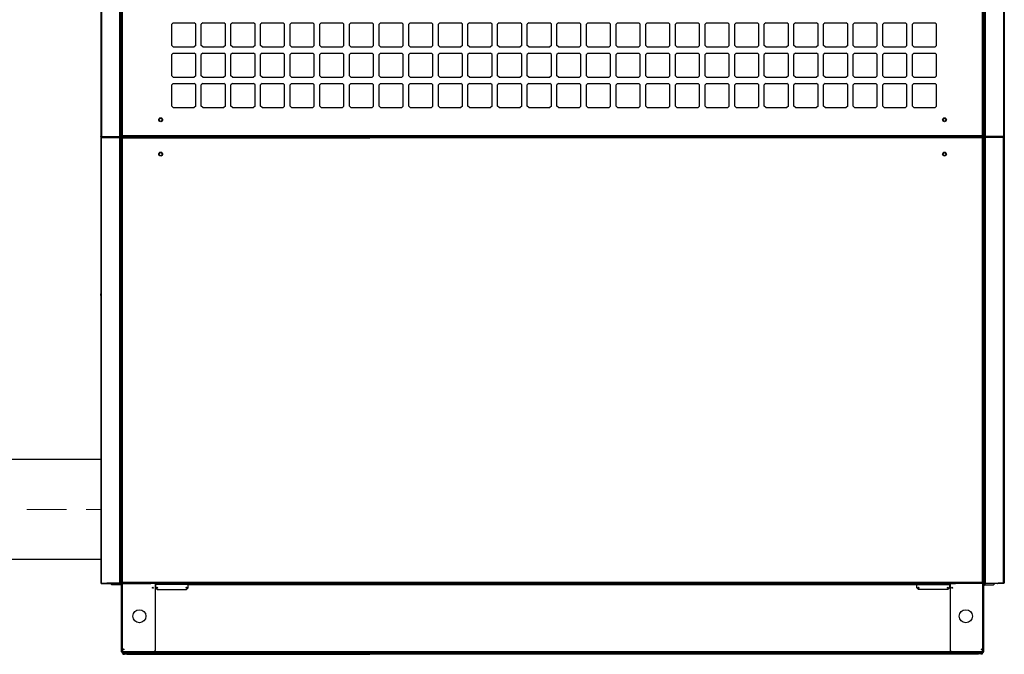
# Model space of a CAD drawing. Header units: inches. Extents: x 43 to 463, y 0 to 297.
# Tile 5 of 13: x 261 to 293, y 108 to 128. Entities that reach past the tile are written whole.
import ezdxf

# ---------------------------------------------------------------- set-up
doc = ezdxf.new("R2010")
doc.units = ezdxf.units.IN
doc.header["$MEASUREMENT"] = 0
doc.linetypes.add('ČÁRKOVANÁ', pattern=[19.05, 12.7, -6.35])
doc.layers.add('Przewody elektryczne', color=4, linetype='ČÁRKOVANÁ', lineweight=9)
doc.layers.add('Rurociągi (wszystkie)', color=1, linetype='Continuous', lineweight=30)

msp = doc.modelspace()

# ---------------------------------------------------------------- linework, layer by layer
for p, q in [((264.047, 149.443), (264.047, 124.135)), ((292.941, 149.443), (292.941, 124.135)), ((264.026, 149.027), (264.026, 124.139)), ((264.632, 116.165), (264.632, 149.035)), ((264.669, 124.131), (264.669, 149.035)), ((264.685, 124.131), (264.685, 149.036)), ((264.722, 124.151), (264.722, 149.046)), ((292.266, 124.151), (292.266, 149.046)), ((292.303, 124.131), (292.303, 149.036)), ((292.319, 124.131), (292.319, 149.035)), ((292.356, 116.165), (292.356, 149.035)), ((292.962, 149.027), (292.962, 124.139)), ((266.339, 127.774), (266.293, 127.727)), ((266.293, 127.048), (266.293, 127.727)), ((266.339, 127.774), (267.018, 127.774)), ((267.065, 127.727), (267.018, 127.774)), ((267.065, 127.048), (267.065, 127.727)), ((267.288, 127.774), (267.242, 127.727)), ((267.242, 127.048), (267.242, 127.727)), ((267.288, 127.774), (267.967, 127.774)), ((268.014, 127.727), (267.967, 127.774)), ((268.014, 127.048), (268.014, 127.727)), ((268.237, 127.774), (268.191, 127.727)), ((268.191, 127.048), (268.191, 127.727)), ((268.237, 127.774), (268.917, 127.774)), ((268.963, 127.727), (268.917, 127.774)), ((268.963, 127.048), (268.963, 127.727)), ((269.187, 127.774), (269.14, 127.727)), ((269.14, 127.048), (269.14, 127.727)), ((269.187, 127.774), (269.866, 127.774)), ((269.912, 127.727), (269.866, 127.774)), ((269.912, 127.048), (269.912, 127.727)), ((270.136, 127.774), (270.089, 127.727)), ((270.089, 127.048), (270.089, 127.727)), ((270.136, 127.774), (270.815, 127.774)), ((270.861, 127.727), (270.815, 127.774)), ((270.861, 127.048), (270.861, 127.727)), ((271.085, 127.774), (271.038, 127.727)), ((271.038, 127.048), (271.038, 127.727)), ((271.085, 127.774), (271.764, 127.774)), ((271.81, 127.727), (271.764, 127.774)), ((271.81, 127.048), (271.81, 127.727)), ((272.034, 127.774), (271.988, 127.727)), ((271.988, 127.048), (271.988, 127.727)), ((272.034, 127.774), (272.713, 127.774)), ((272.759, 127.727), (272.713, 127.774)), ((272.759, 127.048), (272.759, 127.727)), ((272.983, 127.774), (272.937, 127.727)), ((272.937, 127.048), (272.937, 127.727)), ((272.983, 127.774), (273.662, 127.774)), ((273.708, 127.727), (273.662, 127.774)), ((273.708, 127.048), (273.708, 127.727)), ((273.932, 127.774), (273.886, 127.727)), ((273.886, 127.048), (273.886, 127.727)), ((273.932, 127.774), (274.611, 127.774)), ((274.658, 127.727), (274.611, 127.774)), ((274.658, 127.048), (274.658, 127.727)), ((274.881, 127.774), (274.835, 127.727)), ((274.835, 127.048), (274.835, 127.727)), ((274.881, 127.774), (275.56, 127.774)), ((275.607, 127.727), (275.56, 127.774)), ((275.607, 127.048), (275.607, 127.727)), ((275.83, 127.774), (275.784, 127.727)), ((275.784, 127.048), (275.784, 127.727)), ((275.83, 127.774), (276.51, 127.774)), ((276.556, 127.727), (276.51, 127.774)), ((276.556, 127.048), (276.556, 127.727)), ((276.78, 127.774), (276.733, 127.727)), ((276.733, 127.048), (276.733, 127.727)), ((276.78, 127.774), (277.459, 127.774)), ((277.505, 127.727), (277.459, 127.774)), ((277.505, 127.048), (277.505, 127.727)), ((277.729, 127.774), (277.682, 127.727)), ((277.682, 127.048), (277.682, 127.727)), ((277.729, 127.774), (278.408, 127.774)), ((278.454, 127.727), (278.408, 127.774)), ((278.454, 127.048), (278.454, 127.727)), ((278.678, 127.774), (278.632, 127.727)), ((278.632, 127.048), (278.632, 127.727)), ((278.678, 127.774), (279.357, 127.774)), ((279.403, 127.727), (279.357, 127.774)), ((279.403, 127.048), (279.403, 127.727)), ((279.627, 127.774), (279.581, 127.727)), ((279.581, 127.048), (279.581, 127.727)), ((279.627, 127.774), (280.306, 127.774)), ((280.352, 127.727), (280.306, 127.774)), ((280.352, 127.048), (280.352, 127.727)), ((280.576, 127.774), (280.53, 127.727)), ((280.53, 127.048), (280.53, 127.727)), ((280.576, 127.774), (281.255, 127.774)), ((281.302, 127.727), (281.255, 127.774)), ((281.302, 127.048), (281.302, 127.727)), ((281.525, 127.774), (281.479, 127.727)), ((281.479, 127.048), (281.479, 127.727)), ((281.525, 127.774), (282.204, 127.774)), ((282.251, 127.727), (282.204, 127.774)), ((282.251, 127.048), (282.251, 127.727)), ((282.474, 127.774), (282.428, 127.727)), ((282.428, 127.048), (282.428, 127.727)), ((282.474, 127.774), (283.154, 127.774)), ((283.2, 127.727), (283.154, 127.774)), ((283.2, 127.048), (283.2, 127.727)), ((283.424, 127.774), (283.377, 127.727)), ((283.377, 127.048), (283.377, 127.727)), ((283.424, 127.774), (284.103, 127.774)), ((284.149, 127.727), (284.103, 127.774)), ((284.149, 127.048), (284.149, 127.727)), ((284.373, 127.774), (284.326, 127.727)), ((284.326, 127.048), (284.326, 127.727)), ((284.373, 127.774), (285.052, 127.774)), ((285.098, 127.727), (285.052, 127.774)), ((285.098, 127.048), (285.098, 127.727)), ((285.322, 127.774), (285.275, 127.727)), ((285.275, 127.048), (285.275, 127.727)), ((285.322, 127.774), (286.001, 127.774)), ((286.047, 127.727), (286.001, 127.774)), ((286.047, 127.048), (286.047, 127.727)), ((286.271, 127.774), (286.225, 127.727)), ((286.225, 127.048), (286.225, 127.727)), ((286.271, 127.774), (286.95, 127.774)), ((286.996, 127.727), (286.95, 127.774)), ((286.996, 127.048), (286.996, 127.727)), ((287.22, 127.774), (287.174, 127.727)), ((287.174, 127.048), (287.174, 127.727)), ((287.22, 127.774), (287.899, 127.774)), ((287.946, 127.727), (287.899, 127.774)), ((287.946, 127.048), (287.946, 127.727)), ((288.169, 127.774), (288.123, 127.727)), ((288.123, 127.048), (288.123, 127.727)), ((288.169, 127.774), (288.848, 127.774)), ((288.895, 127.727), (288.848, 127.774)), ((288.895, 127.048), (288.895, 127.727)), ((289.118, 127.774), (289.072, 127.727)), ((289.072, 127.048), (289.072, 127.727)), ((289.118, 127.774), (289.797, 127.774)), ((289.844, 127.727), (289.797, 127.774)), ((289.844, 127.048), (289.844, 127.727)), ((290.067, 127.774), (290.021, 127.727)), ((290.021, 127.048), (290.021, 127.727)), ((290.067, 127.774), (290.747, 127.774)), ((290.793, 127.727), (290.747, 127.774)), ((290.793, 127.048), (290.793, 127.727)), ((266.339, 127.002), (266.293, 127.048)), ((266.339, 126.801), (266.293, 126.755)), ((266.339, 127.002), (267.018, 127.002)), ((266.339, 126.801), (267.018, 126.801)), ((267.065, 127.048), (267.018, 127.002)), ((267.065, 126.755), (267.018, 126.801)), ((267.288, 127.002), (267.242, 127.048)), ((267.288, 126.801), (267.242, 126.755)), ((267.288, 127.002), (267.967, 127.002)), ((267.288, 126.801), (267.967, 126.801)), ((268.014, 127.048), (267.967, 127.002)), ((268.014, 126.755), (267.967, 126.801)), ((268.237, 127.002), (268.191, 127.048)), ((268.237, 126.801), (268.191, 126.755)), ((268.237, 127.002), (268.917, 127.002)), ((268.237, 126.801), (268.917, 126.801)), ((268.963, 127.048), (268.917, 127.002)), ((268.963, 126.755), (268.917, 126.801)), ((269.187, 127.002), (269.14, 127.048)), ((269.187, 126.801), (269.14, 126.755)), ((269.187, 127.002), (269.866, 127.002)), ((269.187, 126.801), (269.866, 126.801)), ((269.912, 127.048), (269.866, 127.002)), ((269.912, 126.755), (269.866, 126.801)), ((270.136, 127.002), (270.089, 127.048)), ((270.136, 126.801), (270.089, 126.755)), ((270.136, 127.002), (270.815, 127.002)), ((270.136, 126.801), (270.815, 126.801)), ((270.861, 127.048), (270.815, 127.002)), ((270.861, 126.755), (270.815, 126.801)), ((271.085, 127.002), (271.038, 127.048)), ((271.085, 126.801), (271.038, 126.755)), ((271.085, 127.002), (271.764, 127.002)), ((271.085, 126.801), (271.764, 126.801)), ((271.81, 127.048), (271.764, 127.002)), ((271.81, 126.755), (271.764, 126.801)), ((272.034, 127.002), (271.988, 127.048)), ((272.034, 126.801), (271.988, 126.755)), ((272.034, 127.002), (272.713, 127.002)), ((272.034, 126.801), (272.713, 126.801)), ((272.759, 127.048), (272.713, 127.002)), ((272.759, 126.755), (272.713, 126.801)), ((272.983, 127.002), (272.937, 127.048)), ((272.983, 126.801), (272.937, 126.755)), ((272.983, 127.002), (273.662, 127.002)), ((272.983, 126.801), (273.662, 126.801)), ((273.708, 127.048), (273.662, 127.002)), ((273.708, 126.755), (273.662, 126.801)), ((273.932, 127.002), (273.886, 127.048)), ((273.932, 126.801), (273.886, 126.755)), ((273.932, 127.002), (274.611, 127.002)), ((273.932, 126.801), (274.611, 126.801)), ((274.658, 127.048), (274.611, 127.002)), ((274.658, 126.755), (274.611, 126.801)), ((274.881, 127.002), (274.835, 127.048)), ((274.881, 126.801), (274.835, 126.755)), ((274.881, 127.002), (275.56, 127.002)), ((274.881, 126.801), (275.56, 126.801)), ((275.607, 127.048), (275.56, 127.002)), ((275.607, 126.755), (275.56, 126.801)), ((275.83, 127.002), (275.784, 127.048)), ((275.83, 126.801), (275.784, 126.755)), ((275.83, 127.002), (276.51, 127.002)), ((275.83, 126.801), (276.51, 126.801)), ((276.556, 127.048), (276.51, 127.002)), ((276.556, 126.755), (276.51, 126.801)), ((276.78, 127.002), (276.733, 127.048)), ((276.78, 126.801), (276.733, 126.755)), ((276.78, 127.002), (277.459, 127.002)), ((276.78, 126.801), (277.459, 126.801)), ((277.505, 127.048), (277.459, 127.002)), ((277.505, 126.755), (277.459, 126.801)), ((277.729, 127.002), (277.682, 127.048)), ((277.729, 126.801), (277.682, 126.755)), ((277.729, 127.002), (278.408, 127.002)), ((277.729, 126.801), (278.408, 126.801)), ((278.454, 127.048), (278.408, 127.002)), ((278.454, 126.755), (278.408, 126.801)), ((278.678, 127.002), (278.632, 127.048)), ((278.678, 126.801), (278.632, 126.755)), ((278.678, 127.002), (279.357, 127.002)), ((278.678, 126.801), (279.357, 126.801)), ((279.403, 127.048), (279.357, 127.002)), ((279.403, 126.755), (279.357, 126.801)), ((279.627, 127.002), (279.581, 127.048)), ((279.627, 126.801), (279.581, 126.755)), ((279.627, 127.002), (280.306, 127.002)), ((279.627, 126.801), (280.306, 126.801)), ((280.352, 127.048), (280.306, 127.002)), ((280.352, 126.755), (280.306, 126.801)), ((280.576, 127.002), (280.53, 127.048)), ((280.576, 126.801), (280.53, 126.755)), ((280.576, 127.002), (281.255, 127.002)), ((280.576, 126.801), (281.255, 126.801)), ((281.302, 127.048), (281.255, 127.002)), ((281.302, 126.755), (281.255, 126.801)), ((281.525, 127.002), (281.479, 127.048)), ((281.525, 126.801), (281.479, 126.755)), ((281.525, 127.002), (282.204, 127.002)), ((281.525, 126.801), (282.204, 126.801)), ((282.251, 127.048), (282.204, 127.002)), ((282.251, 126.755), (282.204, 126.801)), ((282.474, 127.002), (282.428, 127.048)), ((282.474, 126.801), (282.428, 126.755)), ((282.474, 127.002), (283.154, 127.002)), ((282.474, 126.801), (283.154, 126.801)), ((283.2, 127.048), (283.154, 127.002)), ((283.2, 126.755), (283.154, 126.801)), ((283.424, 127.002), (283.377, 127.048)), ((283.424, 126.801), (283.377, 126.755)), ((283.424, 127.002), (284.103, 127.002)), ((283.424, 126.801), (284.103, 126.801)), ((284.149, 127.048), (284.103, 127.002)), ((284.149, 126.755), (284.103, 126.801)), ((284.373, 127.002), (284.326, 127.048)), ((284.373, 126.801), (284.326, 126.755)), ((284.373, 127.002), (285.052, 127.002)), ((284.373, 126.801), (285.052, 126.801)), ((285.098, 127.048), (285.052, 127.002)), ((285.098, 126.755), (285.052, 126.801)), ((285.322, 127.002), (285.275, 127.048)), ((285.322, 126.801), (285.275, 126.755)), ((285.322, 127.002), (286.001, 127.002)), ((285.322, 126.801), (286.001, 126.801)), ((286.047, 127.048), (286.001, 127.002)), ((286.047, 126.755), (286.001, 126.801)), ((286.271, 127.002), (286.225, 127.048)), ((286.271, 126.801), (286.225, 126.755)), ((286.271, 127.002), (286.95, 127.002)), ((286.271, 126.801), (286.95, 126.801)), ((286.996, 127.048), (286.95, 127.002)), ((286.996, 126.755), (286.95, 126.801)), ((287.22, 127.002), (287.174, 127.048)), ((287.22, 126.801), (287.174, 126.755)), ((287.22, 127.002), (287.899, 127.002)), ((287.22, 126.801), (287.899, 126.801)), ((287.946, 127.048), (287.899, 127.002)), ((287.946, 126.755), (287.899, 126.801)), ((288.169, 127.002), (288.123, 127.048)), ((288.169, 126.801), (288.123, 126.755)), ((288.169, 127.002), (288.848, 127.002)), ((288.169, 126.801), (288.848, 126.801)), ((288.895, 127.048), (288.848, 127.002)), ((288.895, 126.755), (288.848, 126.801)), ((289.118, 127.002), (289.072, 127.048)), ((289.118, 126.801), (289.072, 126.755)), ((289.118, 127.002), (289.797, 127.002)), ((289.118, 126.801), (289.797, 126.801)), ((289.844, 127.048), (289.797, 127.002)), ((289.844, 126.755), (289.797, 126.801)), ((290.067, 127.002), (290.021, 127.048)), ((290.067, 126.801), (290.021, 126.755)), ((290.067, 127.002), (290.747, 127.002)), ((290.067, 126.801), (290.747, 126.801)), ((290.793, 127.048), (290.747, 127.002)), ((290.793, 126.755), (290.747, 126.801)), ((266.293, 126.076), (266.293, 126.755)), ((267.065, 126.076), (267.065, 126.755)), ((267.242, 126.076), (267.242, 126.755)), ((268.014, 126.076), (268.014, 126.755)), ((268.191, 126.076), (268.191, 126.755)), ((268.963, 126.076), (268.963, 126.755)), ((269.14, 126.076), (269.14, 126.755)), ((269.912, 126.076), (269.912, 126.755)), ((270.089, 126.076), (270.089, 126.755)), ((270.861, 126.076), (270.861, 126.755)), ((271.038, 126.076), (271.038, 126.755)), ((271.81, 126.076), (271.81, 126.755)), ((271.988, 126.076), (271.988, 126.755)), ((272.759, 126.076), (272.759, 126.755)), ((272.937, 126.076), (272.937, 126.755)), ((273.708, 126.076), (273.708, 126.755)), ((273.886, 126.076), (273.886, 126.755)), ((274.658, 126.076), (274.658, 126.755)), ((274.835, 126.076), (274.835, 126.755)), ((275.607, 126.076), (275.607, 126.755)), ((275.784, 126.076), (275.784, 126.755)), ((276.556, 126.076), (276.556, 126.755)), ((276.733, 126.076), (276.733, 126.755)), ((277.505, 126.076), (277.505, 126.755)), ((277.682, 126.076), (277.682, 126.755)), ((278.454, 126.076), (278.454, 126.755)), ((278.632, 126.076), (278.632, 126.755)), ((279.403, 126.076), (279.403, 126.755)), ((279.581, 126.076), (279.581, 126.755)), ((280.352, 126.076), (280.352, 126.755)), ((280.53, 126.076), (280.53, 126.755)), ((281.302, 126.076), (281.302, 126.755)), ((281.479, 126.076), (281.479, 126.755)), ((282.251, 126.076), (282.251, 126.755)), ((282.428, 126.076), (282.428, 126.755)), ((283.2, 126.076), (283.2, 126.755)), ((283.377, 126.076), (283.377, 126.755)), ((284.149, 126.076), (284.149, 126.755)), ((284.326, 126.076), (284.326, 126.755)), ((285.098, 126.076), (285.098, 126.755)), ((285.275, 126.076), (285.275, 126.755)), ((286.047, 126.076), (286.047, 126.755)), ((286.225, 126.076), (286.225, 126.755)), ((286.996, 126.076), (286.996, 126.755)), ((287.174, 126.076), (287.174, 126.755)), ((287.946, 126.076), (287.946, 126.755)), ((288.123, 126.076), (288.123, 126.755)), ((288.895, 126.076), (288.895, 126.755)), ((289.072, 126.076), (289.072, 126.755)), ((289.844, 126.076), (289.844, 126.755)), ((290.021, 126.076), (290.021, 126.755)), ((290.793, 126.076), (290.793, 126.755)), ((266.339, 126.03), (266.293, 126.076)), ((266.339, 126.03), (267.018, 126.03)), ((267.065, 126.076), (267.018, 126.03)), ((267.288, 126.03), (267.242, 126.076)), ((267.288, 126.03), (267.967, 126.03)), ((268.014, 126.076), (267.967, 126.03)), ((268.237, 126.03), (268.191, 126.076)), ((268.237, 126.03), (268.917, 126.03)), ((268.963, 126.076), (268.917, 126.03)), ((269.187, 126.03), (269.14, 126.076)), ((269.187, 126.03), (269.866, 126.03)), ((269.912, 126.076), (269.866, 126.03)), ((270.136, 126.03), (270.089, 126.076)), ((270.136, 126.03), (270.815, 126.03)), ((270.861, 126.076), (270.815, 126.03)), ((271.085, 126.03), (271.038, 126.076)), ((271.085, 126.03), (271.764, 126.03)), ((271.81, 126.076), (271.764, 126.03)), ((272.034, 126.03), (271.988, 126.076)), ((272.034, 126.03), (272.713, 126.03)), ((272.759, 126.076), (272.713, 126.03)), ((272.983, 126.03), (272.937, 126.076)), ((272.983, 126.03), (273.662, 126.03)), ((273.708, 126.076), (273.662, 126.03)), ((273.932, 126.03), (273.886, 126.076)), ((273.932, 126.03), (274.611, 126.03)), ((274.658, 126.076), (274.611, 126.03)), ((274.881, 126.03), (274.835, 126.076)), ((274.881, 126.03), (275.56, 126.03)), ((275.607, 126.076), (275.56, 126.03)), ((275.83, 126.03), (275.784, 126.076)), ((275.83, 126.03), (276.51, 126.03)), ((276.556, 126.076), (276.51, 126.03)), ((276.78, 126.03), (276.733, 126.076)), ((276.78, 126.03), (277.459, 126.03)), ((277.505, 126.076), (277.459, 126.03)), ((277.729, 126.03), (277.682, 126.076)), ((277.729, 126.03), (278.408, 126.03)), ((278.454, 126.076), (278.408, 126.03)), ((278.678, 126.03), (278.632, 126.076)), ((278.678, 126.03), (279.357, 126.03)), ((279.403, 126.076), (279.357, 126.03)), ((279.627, 126.03), (279.581, 126.076)), ((279.627, 126.03), (280.306, 126.03)), ((280.352, 126.076), (280.306, 126.03)), ((280.576, 126.03), (280.53, 126.076)), ((280.576, 126.03), (281.255, 126.03)), ((281.302, 126.076), (281.255, 126.03)), ((281.525, 126.03), (281.479, 126.076)), ((281.525, 126.03), (282.204, 126.03)), ((282.251, 126.076), (282.204, 126.03)), ((282.474, 126.03), (282.428, 126.076)), ((282.474, 126.03), (283.154, 126.03)), ((283.2, 126.076), (283.154, 126.03)), ((283.424, 126.03), (283.377, 126.076)), ((283.424, 126.03), (284.103, 126.03)), ((284.149, 126.076), (284.103, 126.03)), ((284.373, 126.03), (284.326, 126.076)), ((284.373, 126.03), (285.052, 126.03)), ((285.098, 126.076), (285.052, 126.03)), ((285.322, 126.03), (285.275, 126.076)), ((285.322, 126.03), (286.001, 126.03)), ((286.047, 126.076), (286.001, 126.03)), ((286.271, 126.03), (286.225, 126.076)), ((286.271, 126.03), (286.95, 126.03)), ((286.996, 126.076), (286.95, 126.03)), ((287.22, 126.03), (287.174, 126.076)), ((287.22, 126.03), (287.899, 126.03)), ((287.946, 126.076), (287.899, 126.03)), ((288.169, 126.03), (288.123, 126.076)), ((288.169, 126.03), (288.848, 126.03)), ((288.895, 126.076), (288.848, 126.03)), ((289.118, 126.03), (289.072, 126.076)), ((289.118, 126.03), (289.797, 126.03)), ((289.844, 126.076), (289.797, 126.03)), ((290.067, 126.03), (290.021, 126.076)), ((290.067, 126.03), (290.747, 126.03)), ((290.793, 126.076), (290.747, 126.03)), ((266.339, 125.829), (266.293, 125.783)), ((266.293, 125.104), (266.293, 125.783)), ((266.339, 125.829), (267.018, 125.829)), ((267.065, 125.783), (267.018, 125.829)), ((267.065, 125.104), (267.065, 125.783)), ((267.288, 125.829), (267.242, 125.783)), ((267.242, 125.104), (267.242, 125.783)), ((267.288, 125.829), (267.967, 125.829)), ((268.014, 125.783), (267.967, 125.829)), ((268.014, 125.104), (268.014, 125.783)), ((268.237, 125.829), (268.191, 125.783)), ((268.191, 125.104), (268.191, 125.783)), ((268.237, 125.829), (268.917, 125.829)), ((268.963, 125.783), (268.917, 125.829)), ((268.963, 125.104), (268.963, 125.783)), ((269.187, 125.829), (269.14, 125.783)), ((269.14, 125.104), (269.14, 125.783)), ((269.187, 125.829), (269.866, 125.829)), ((269.912, 125.783), (269.866, 125.829)), ((269.912, 125.104), (269.912, 125.783)), ((270.136, 125.829), (270.089, 125.783)), ((270.089, 125.104), (270.089, 125.783)), ((270.136, 125.829), (270.815, 125.829)), ((270.861, 125.783), (270.815, 125.829)), ((270.861, 125.104), (270.861, 125.783)), ((271.085, 125.829), (271.038, 125.783)), ((271.038, 125.104), (271.038, 125.783)), ((271.085, 125.829), (271.764, 125.829)), ((271.81, 125.783), (271.764, 125.829)), ((271.81, 125.104), (271.81, 125.783)), ((272.034, 125.829), (271.988, 125.783)), ((271.988, 125.104), (271.988, 125.783)), ((272.034, 125.829), (272.713, 125.829)), ((272.759, 125.783), (272.713, 125.829)), ((272.759, 125.104), (272.759, 125.783)), ((272.983, 125.829), (272.937, 125.783)), ((272.937, 125.104), (272.937, 125.783)), ((272.983, 125.829), (273.662, 125.829)), ((273.708, 125.783), (273.662, 125.829)), ((273.708, 125.104), (273.708, 125.783)), ((273.932, 125.829), (273.886, 125.783)), ((273.886, 125.104), (273.886, 125.783)), ((273.932, 125.829), (274.611, 125.829)), ((274.658, 125.783), (274.611, 125.829)), ((274.658, 125.104), (274.658, 125.783)), ((274.881, 125.829), (274.835, 125.783)), ((274.835, 125.104), (274.835, 125.783)), ((274.881, 125.829), (275.56, 125.829)), ((275.607, 125.783), (275.56, 125.829)), ((275.607, 125.104), (275.607, 125.783)), ((275.83, 125.829), (275.784, 125.783)), ((275.784, 125.104), (275.784, 125.783)), ((275.83, 125.829), (276.51, 125.829)), ((276.556, 125.783), (276.51, 125.829)), ((276.556, 125.104), (276.556, 125.783)), ((276.78, 125.829), (276.733, 125.783)), ((276.733, 125.104), (276.733, 125.783)), ((276.78, 125.829), (277.459, 125.829)), ((277.505, 125.783), (277.459, 125.829)), ((277.505, 125.104), (277.505, 125.783)), ((277.729, 125.829), (277.682, 125.783)), ((277.682, 125.104), (277.682, 125.783)), ((277.729, 125.829), (278.408, 125.829)), ((278.454, 125.783), (278.408, 125.829)), ((278.454, 125.104), (278.454, 125.783)), ((278.678, 125.829), (278.632, 125.783)), ((278.632, 125.104), (278.632, 125.783)), ((278.678, 125.829), (279.357, 125.829)), ((279.403, 125.783), (279.357, 125.829)), ((279.403, 125.104), (279.403, 125.783)), ((279.627, 125.829), (279.581, 125.783)), ((279.581, 125.104), (279.581, 125.783)), ((279.627, 125.829), (280.306, 125.829)), ((280.352, 125.783), (280.306, 125.829)), ((280.352, 125.104), (280.352, 125.783)), ((280.576, 125.829), (280.53, 125.783)), ((280.53, 125.104), (280.53, 125.783)), ((280.576, 125.829), (281.255, 125.829)), ((281.302, 125.783), (281.255, 125.829)), ((281.302, 125.104), (281.302, 125.783)), ((281.525, 125.829), (281.479, 125.783)), ((281.479, 125.104), (281.479, 125.783)), ((281.525, 125.829), (282.204, 125.829)), ((282.251, 125.783), (282.204, 125.829)), ((282.251, 125.104), (282.251, 125.783)), ((282.474, 125.829), (282.428, 125.783)), ((282.428, 125.104), (282.428, 125.783)), ((282.474, 125.829), (283.154, 125.829)), ((283.2, 125.783), (283.154, 125.829)), ((283.2, 125.104), (283.2, 125.783)), ((283.424, 125.829), (283.377, 125.783)), ((283.377, 125.104), (283.377, 125.783)), ((283.424, 125.829), (284.103, 125.829)), ((284.149, 125.783), (284.103, 125.829)), ((284.149, 125.104), (284.149, 125.783)), ((284.373, 125.829), (284.326, 125.783)), ((284.326, 125.104), (284.326, 125.783)), ((284.373, 125.829), (285.052, 125.829)), ((285.098, 125.783), (285.052, 125.829)), ((285.098, 125.104), (285.098, 125.783)), ((285.322, 125.829), (285.275, 125.783)), ((285.275, 125.104), (285.275, 125.783)), ((285.322, 125.829), (286.001, 125.829)), ((286.047, 125.783), (286.001, 125.829)), ((286.047, 125.104), (286.047, 125.783)), ((286.271, 125.829), (286.225, 125.783)), ((286.225, 125.104), (286.225, 125.783)), ((286.271, 125.829), (286.95, 125.829)), ((286.996, 125.783), (286.95, 125.829)), ((286.996, 125.104), (286.996, 125.783)), ((287.22, 125.829), (287.174, 125.783)), ((287.174, 125.104), (287.174, 125.783)), ((287.22, 125.829), (287.899, 125.829)), ((287.946, 125.783), (287.899, 125.829)), ((287.946, 125.104), (287.946, 125.783)), ((288.169, 125.829), (288.123, 125.783)), ((288.123, 125.104), (288.123, 125.783)), ((288.169, 125.829), (288.848, 125.829)), ((288.895, 125.783), (288.848, 125.829)), ((288.895, 125.104), (288.895, 125.783)), ((289.118, 125.829), (289.072, 125.783)), ((289.072, 125.104), (289.072, 125.783)), ((289.118, 125.829), (289.797, 125.829)), ((289.844, 125.783), (289.797, 125.829)), ((289.844, 125.104), (289.844, 125.783)), ((290.067, 125.829), (290.021, 125.783)), ((290.021, 125.104), (290.021, 125.783)), ((290.067, 125.829), (290.747, 125.829)), ((290.793, 125.783), (290.747, 125.829)), ((290.793, 125.104), (290.793, 125.783)), ((266.339, 125.057), (266.293, 125.104)), ((266.339, 125.057), (267.018, 125.057)), ((267.065, 125.104), (267.018, 125.057)), ((267.288, 125.057), (267.242, 125.104)), ((267.288, 125.057), (267.967, 125.057)), ((268.014, 125.104), (267.967, 125.057)), ((268.237, 125.057), (268.191, 125.104)), ((268.237, 125.057), (268.917, 125.057)), ((268.963, 125.104), (268.917, 125.057)), ((269.187, 125.057), (269.14, 125.104)), ((269.187, 125.057), (269.866, 125.057)), ((269.912, 125.104), (269.866, 125.057)), ((270.136, 125.057), (270.089, 125.104)), ((270.136, 125.057), (270.815, 125.057)), ((270.861, 125.104), (270.815, 125.057)), ((271.085, 125.057), (271.038, 125.104)), ((271.085, 125.057), (271.764, 125.057)), ((271.81, 125.104), (271.764, 125.057)), ((272.034, 125.057), (271.988, 125.104)), ((272.034, 125.057), (272.713, 125.057)), ((272.759, 125.104), (272.713, 125.057)), ((272.983, 125.057), (272.937, 125.104)), ((272.983, 125.057), (273.662, 125.057)), ((273.708, 125.104), (273.662, 125.057)), ((273.932, 125.057), (273.886, 125.104)), ((273.932, 125.057), (274.611, 125.057)), ((274.658, 125.104), (274.611, 125.057)), ((274.881, 125.057), (274.835, 125.104)), ((274.881, 125.057), (275.56, 125.057)), ((275.607, 125.104), (275.56, 125.057)), ((275.83, 125.057), (275.784, 125.104)), ((275.83, 125.057), (276.51, 125.057)), ((276.556, 125.104), (276.51, 125.057)), ((276.78, 125.057), (276.733, 125.104)), ((276.78, 125.057), (277.459, 125.057)), ((277.505, 125.104), (277.459, 125.057)), ((277.729, 125.057), (277.682, 125.104)), ((277.729, 125.057), (278.408, 125.057)), ((278.454, 125.104), (278.408, 125.057)), ((278.678, 125.057), (278.632, 125.104)), ((278.678, 125.057), (279.357, 125.057)), ((279.403, 125.104), (279.357, 125.057)), ((279.627, 125.057), (279.581, 125.104)), ((279.627, 125.057), (280.306, 125.057)), ((280.352, 125.104), (280.306, 125.057)), ((280.576, 125.057), (280.53, 125.104)), ((280.576, 125.057), (281.255, 125.057)), ((281.302, 125.104), (281.255, 125.057)), ((281.525, 125.057), (281.479, 125.104)), ((281.525, 125.057), (282.204, 125.057)), ((282.251, 125.104), (282.204, 125.057)), ((282.474, 125.057), (282.428, 125.104)), ((282.474, 125.057), (283.154, 125.057)), ((283.2, 125.104), (283.154, 125.057)), ((283.424, 125.057), (283.377, 125.104)), ((283.424, 125.057), (284.103, 125.057)), ((284.149, 125.104), (284.103, 125.057)), ((284.373, 125.057), (284.326, 125.104)), ((284.373, 125.057), (285.052, 125.057)), ((285.098, 125.104), (285.052, 125.057)), ((285.322, 125.057), (285.275, 125.104)), ((285.322, 125.057), (286.001, 125.057)), ((286.047, 125.104), (286.001, 125.057)), ((286.271, 125.057), (286.225, 125.104)), ((286.271, 125.057), (286.95, 125.057)), ((286.996, 125.104), (286.95, 125.057)), ((287.22, 125.057), (287.174, 125.104)), ((287.22, 125.057), (287.899, 125.057)), ((287.946, 125.104), (287.899, 125.057)), ((288.169, 125.057), (288.123, 125.104)), ((288.169, 125.057), (288.848, 125.057)), ((288.895, 125.104), (288.848, 125.057)), ((289.118, 125.057), (289.072, 125.104)), ((289.118, 125.057), (289.797, 125.057)), ((289.844, 125.104), (289.797, 125.057)), ((290.067, 125.057), (290.021, 125.104)), ((290.067, 125.057), (290.747, 125.057)), ((290.793, 125.104), (290.747, 125.057)), ((264.026, 124.139), (264.026, 109.823)), ((264.031, 124.135), (264.026, 124.139)), ((264.031, 124.135), (264.026, 124.139)), ((264.026, 124.107), (264.029, 124.107)), ((264.026, 124.092), (264.031, 124.092)), ((264.029, 124.107), (264.029, 124.113)), ((264.029, 124.113), (264.04, 124.113)), ((264.03, 124.123), (264.03, 124.122)), ((264.03, 124.122), (264.035, 124.117)), ((264.04, 124.135), (264.031, 124.135)), ((264.04, 124.135), (264.031, 124.135)), ((264.031, 124.092), (264.035, 124.097)), ((264.035, 124.117), (264.249, 124.117)), ((264.035, 124.097), (264.669, 124.097)), ((264.045, 124.135), (264.04, 124.135)), ((264.04, 124.135), (264.04, 124.131)), ((264.047, 124.135), (264.04, 124.135)), ((264.04, 124.135), (264.04, 124.131)), ((264.04, 124.131), (264.706, 124.131)), ((264.04, 124.113), (264.04, 124.117)), ((264.047, 109.823), (264.047, 124.135)), ((272.641, 124.117), (264.056, 124.117)), ((264.056, 124.117), (264.062, 124.117)), ((264.669, 116.101), (264.669, 124.131)), ((264.712, 124.137), (264.685, 124.137)), ((264.685, 116.089), (264.685, 124.131)), ((264.698, 124.131), (264.685, 124.131)), ((264.685, 124.097), (264.698, 124.097)), ((264.692, 124.091), (264.692, 124.097)), ((264.698, 124.091), (264.692, 124.091)), ((264.698, 124.143), (264.712, 124.143)), ((264.698, 124.137), (264.698, 124.143)), ((264.698, 124.097), (264.698, 124.137)), ((264.698, 124.131), (264.706, 124.131)), ((264.698, 124.097), (264.698, 124.091)), ((264.698, 124.097), (264.712, 124.097)), ((264.712, 124.091), (264.698, 124.091)), ((264.706, 124.143), (264.712, 124.151)), ((264.706, 124.131), (264.706, 124.143)), ((264.706, 124.111), (264.706, 124.123)), ((264.706, 124.117), (264.706, 124.123)), ((264.706, 124.123), (264.712, 124.123)), ((264.706, 124.117), (264.706, 124.111)), ((264.706, 124.111), (264.712, 124.111)), ((264.712, 124.151), (272.641, 124.151)), ((264.712, 124.143), (264.712, 124.151)), ((264.712, 124.143), (264.722, 124.151)), ((264.712, 124.143), (264.712, 124.137)), ((264.712, 124.123), (264.712, 124.137)), ((264.712, 124.123), (264.712, 124.123)), ((264.712, 124.111), (264.712, 124.091)), ((264.712, 124.091), (264.712, 124.085)), ((264.712, 124.085), (272.641, 124.085)), ((264.722, 116.133), (264.722, 124.151)), ((292.276, 124.151), (264.722, 124.151)), ((264.722, 124.117), (292.932, 124.117)), ((292.276, 124.085), (264.722, 124.085)), ((292.266, 116.133), (292.266, 124.151)), ((292.276, 124.143), (292.266, 124.151)), ((292.276, 124.143), (292.276, 124.151)), ((292.282, 124.143), (292.276, 124.151)), ((292.29, 124.143), (292.276, 124.143)), ((292.276, 124.143), (292.276, 124.137)), ((292.276, 124.123), (292.276, 124.137)), ((292.276, 124.137), (292.303, 124.137)), ((292.282, 124.123), (292.276, 124.123)), ((292.276, 124.123), (292.276, 124.123)), ((292.282, 124.111), (292.276, 124.111)), ((292.276, 124.111), (292.276, 124.091)), ((292.29, 124.097), (292.276, 124.097)), ((292.276, 124.091), (292.29, 124.091)), ((292.276, 124.091), (292.276, 124.085)), ((292.282, 124.131), (292.282, 124.143)), ((292.948, 124.131), (292.282, 124.131)), ((292.29, 124.131), (292.282, 124.131)), ((292.282, 124.111), (292.282, 124.123)), ((292.282, 124.117), (292.282, 124.123)), ((292.282, 124.117), (292.282, 124.111)), ((292.29, 124.137), (292.29, 124.143)), ((292.29, 124.097), (292.29, 124.137)), ((292.29, 124.131), (292.303, 124.131)), ((292.303, 124.097), (292.29, 124.097)), ((292.29, 124.097), (292.29, 124.091)), ((292.29, 124.091), (292.296, 124.091)), ((292.296, 124.091), (292.296, 124.097)), ((292.303, 116.089), (292.303, 124.131)), ((292.319, 116.101), (292.319, 124.131)), ((292.953, 124.097), (292.319, 124.097)), ((292.953, 124.117), (292.739, 124.117)), ((292.932, 124.117), (292.926, 124.117)), ((292.941, 109.823), (292.941, 124.135)), ((292.941, 124.135), (292.948, 124.135)), ((292.943, 124.135), (292.948, 124.135)), ((292.948, 124.135), (292.948, 124.131)), ((292.948, 124.135), (292.957, 124.135)), ((292.948, 124.135), (292.948, 124.131)), ((292.948, 124.135), (292.957, 124.135)), ((292.948, 124.113), (292.948, 124.117)), ((292.959, 124.113), (292.948, 124.113)), ((292.958, 124.122), (292.953, 124.117)), ((292.957, 124.092), (292.953, 124.097)), ((292.957, 124.135), (292.962, 124.139)), ((292.957, 124.135), (292.962, 124.139)), ((292.962, 124.092), (292.957, 124.092)), ((292.958, 124.123), (292.958, 124.122)), ((292.959, 124.107), (292.959, 124.113)), ((292.962, 124.107), (292.959, 124.107)), ((292.962, 124.139), (292.962, 109.823)), ((264.028, 119.04), (264.028, 119.087)), ((292.96, 119.04), (292.96, 119.087)), ((264.632, 109.809), (264.632, 116.161)), ((264.634, 116.161), (264.634, 116.165)), ((264.669, 109.823), (264.669, 116.101)), ((264.685, 109.734), (264.685, 116.089)), ((264.722, 109.845), (264.722, 116.133)), ((292.266, 109.845), (292.266, 116.133)), ((292.303, 109.734), (292.303, 116.089)), ((292.319, 109.823), (292.319, 116.101)), ((292.354, 116.161), (292.354, 116.165)), ((292.356, 109.809), (292.356, 116.161)), ((264.722, 109.845), (264.722, 111.069)), ((292.266, 109.845), (292.266, 111.069)), ((264.669, 109.823), (264.669, 110.322)), ((292.319, 109.823), (292.319, 110.322)), ((264.026, 109.839), (264.032, 109.839)), ((264.032, 109.823), (264.026, 109.823)), ((264.032, 109.839), (264.032, 109.832)), ((264.032, 109.832), (264.04, 109.832)), ((264.032, 109.823), (264.032, 109.816)), ((264.032, 109.816), (264.039, 109.816)), ((264.039, 109.809), (264.039, 109.816)), ((264.039, 109.809), (264.232, 109.809)), ((264.04, 109.832), (264.04, 109.823)), ((264.047, 109.823), (264.04, 109.823)), ((264.047, 109.823), (264.219, 109.823)), ((264.694, 109.823), (264.219, 109.823)), ((264.24, 109.809), (264.232, 109.809)), ((264.238, 109.809), (264.632, 109.809)), ((264.373, 109.769), (264.334, 109.808)), ((264.397, 109.769), (264.373, 109.769)), ((264.382, 109.808), (264.382, 109.809)), ((264.67, 109.769), (264.397, 109.769)), ((264.646, 109.809), (264.632, 109.809)), ((264.646, 109.823), (264.646, 109.809)), ((264.669, 109.8), (264.646, 109.809)), ((264.685, 109.8), (264.669, 109.8)), ((264.67, 109.769), (264.685, 109.734)), ((264.685, 109.832), (264.692, 109.832)), ((264.685, 109.823), (264.709, 109.823)), ((264.685, 109.626), (264.685, 109.787)), ((264.692, 109.832), (264.692, 109.839)), ((264.692, 109.839), (264.709, 109.839)), ((264.7, 109.809), (264.7, 109.832)), ((264.7, 109.832), (264.716, 109.832)), ((264.7, 109.809), (264.709, 109.809)), ((264.709, 109.839), (264.709, 109.823)), ((264.716, 109.839), (264.709, 109.839)), ((264.709, 109.809), (264.709, 109.816)), ((264.709, 109.816), (264.716, 109.816)), ((264.709, 109.809), (264.762, 109.809)), ((264.713, 109.809), (265.092, 109.809)), ((264.713, 109.626), (264.713, 109.809)), ((264.716, 109.839), (264.716, 109.845)), ((264.716, 109.845), (264.722, 109.845)), ((264.716, 109.816), (264.716, 109.839)), ((264.722, 109.839), (264.716, 109.839)), ((264.722, 109.845), (264.722, 109.839)), ((264.722, 109.845), (272.641, 109.845)), ((292.266, 109.845), (264.722, 109.845)), ((264.76, 109.809), (265.393, 109.809)), ((265.092, 109.809), (265.621, 109.809)), ((272.641, 109.809), (265.584, 109.809)), ((265.76, 109.809), (265.76, 109.598)), ((265.779, 109.809), (265.779, 109.673)), ((265.779, 109.809), (265.779, 109.795)), ((265.779, 109.795), (266.825, 109.795)), ((272.641, 109.781), (265.779, 109.781)), ((266.825, 109.673), (266.825, 109.809)), ((266.825, 109.809), (291.404, 109.809)), ((266.825, 109.781), (291.209, 109.781)), ((290.163, 109.673), (290.163, 109.809)), ((291.209, 109.795), (290.163, 109.795)), ((291.209, 109.809), (291.209, 109.673)), ((291.209, 109.809), (291.209, 109.795)), ((291.228, 109.809), (291.228, 109.598)), ((291.896, 109.809), (291.367, 109.809)), ((292.228, 109.809), (291.595, 109.809)), ((292.275, 109.809), (291.896, 109.809)), ((292.279, 109.809), (292.225, 109.809)), ((292.272, 109.845), (292.266, 109.845)), ((292.266, 109.845), (292.266, 109.839)), ((292.266, 109.839), (292.272, 109.839)), ((292.272, 109.839), (292.272, 109.845)), ((292.272, 109.816), (292.272, 109.839)), ((292.272, 109.839), (292.279, 109.839)), ((292.288, 109.832), (292.272, 109.832)), ((292.279, 109.816), (292.272, 109.816)), ((292.275, 109.626), (292.275, 109.809)), ((292.296, 109.839), (292.279, 109.839)), ((292.279, 109.839), (292.279, 109.823)), ((292.303, 109.823), (292.279, 109.823)), ((292.279, 109.809), (292.279, 109.816)), ((292.288, 109.809), (292.279, 109.809)), ((292.288, 109.809), (292.288, 109.832)), ((292.294, 109.823), (292.769, 109.823)), ((292.296, 109.832), (292.296, 109.839)), ((292.303, 109.832), (292.296, 109.832)), ((292.303, 109.8), (292.319, 109.8)), ((292.303, 109.626), (292.303, 109.787)), ((292.317, 109.769), (292.303, 109.734)), ((292.317, 109.769), (292.591, 109.769)), ((292.319, 109.8), (292.342, 109.809)), ((292.342, 109.823), (292.342, 109.809)), ((292.342, 109.809), (292.356, 109.809)), ((292.75, 109.809), (292.356, 109.809)), ((292.591, 109.769), (292.615, 109.769)), ((292.606, 109.808), (292.606, 109.809)), ((292.615, 109.769), (292.654, 109.808)), ((292.748, 109.809), (292.756, 109.809)), ((292.949, 109.809), (292.756, 109.809)), ((292.941, 109.823), (292.769, 109.823)), ((292.941, 109.823), (292.948, 109.823)), ((292.956, 109.832), (292.948, 109.832)), ((292.948, 109.832), (292.948, 109.823)), ((292.949, 109.809), (292.949, 109.816)), ((292.955, 109.816), (292.949, 109.816)), ((292.955, 109.823), (292.955, 109.816)), ((292.955, 109.823), (292.962, 109.823)), ((292.962, 109.839), (292.956, 109.839)), ((292.956, 109.839), (292.956, 109.832)), ((264.685, 107.625), (264.685, 109.626)), ((264.713, 107.625), (264.713, 109.626)), ((265.76, 109.598), (265.76, 107.661)), ((265.779, 109.673), (265.833, 109.619)), ((265.833, 109.619), (266.771, 109.619)), ((266.771, 109.619), (266.825, 109.673)), ((290.217, 109.619), (290.163, 109.673)), ((291.155, 109.619), (290.217, 109.619)), ((291.209, 109.673), (291.155, 109.619)), ((291.228, 109.598), (291.228, 107.661)), ((292.275, 107.625), (292.275, 109.626)), ((292.303, 107.625), (292.303, 109.626)), ((272.641, 107.625), (264.685, 107.625)), ((264.685, 107.625), (272.641, 107.625)), ((264.7, 107.625), (264.7, 107.598)), ((264.718, 107.609), (264.7, 107.609)), ((264.718, 107.625), (264.718, 107.609)), ((264.723, 107.576), (265.689, 107.576)), ((264.725, 107.625), (264.725, 107.589)), ((264.725, 107.609), (272.641, 107.609)), ((292.263, 107.609), (264.725, 107.609)), ((264.733, 107.576), (264.733, 107.545)), ((264.733, 107.545), (264.736, 107.542)), ((264.776, 107.542), (264.78, 107.546)), ((264.78, 107.548), (264.78, 107.556)), ((264.78, 107.556), (264.854, 107.556)), ((264.78, 107.546), (264.78, 107.548)), ((264.854, 107.556), (264.854, 107.548)), ((264.854, 107.548), (264.86, 107.542)), ((264.898, 107.542), (264.904, 107.548)), ((264.904, 107.548), (264.904, 107.576)), ((264.909, 107.542), (264.909, 107.576)), ((264.909, 107.576), (291.299, 107.576)), ((272.641, 107.576), (265.689, 107.576)), ((265.76, 107.661), (265.724, 107.625)), ((265.724, 107.625), (292.303, 107.625)), ((292.303, 107.625), (265.724, 107.625)), ((291.228, 107.661), (291.264, 107.625)), ((292.265, 107.576), (291.299, 107.576)), ((292.079, 107.542), (292.079, 107.576)), ((292.084, 107.548), (292.084, 107.576)), ((292.09, 107.542), (292.084, 107.548)), ((292.134, 107.548), (292.128, 107.542)), ((292.208, 107.556), (292.134, 107.556)), ((292.134, 107.556), (292.134, 107.548)), ((292.208, 107.548), (292.208, 107.556)), ((292.208, 107.546), (292.208, 107.548)), ((292.212, 107.542), (292.208, 107.546)), ((292.255, 107.545), (292.252, 107.542)), ((292.255, 107.576), (292.255, 107.545)), ((292.263, 107.625), (292.263, 107.589)), ((292.27, 107.625), (292.27, 107.609)), ((292.27, 107.609), (292.288, 107.609)), ((292.288, 107.625), (292.288, 107.598)), ((264.736, 107.542), (264.776, 107.542)), ((264.86, 107.542), (264.898, 107.542)), ((264.909, 107.542), (265.687, 107.542)), ((291.301, 107.542), (264.909, 107.542)), ((265.687, 107.542), (272.641, 107.542)), ((292.079, 107.542), (291.301, 107.542)), ((292.128, 107.542), (292.09, 107.542)), ((292.252, 107.542), (292.212, 107.542))]:
    msp.add_line(p, q)
for points in [[(264.632, 124.117), (264.65, 124.114), (264.655, 124.109), (264.66, 124.105), (264.669, 124.097)], [(264.669, 124.131), (264.679, 124.118), (264.685, 124.097)], [(292.319, 124.131), (292.309, 124.118), (292.303, 124.097)], [(292.356, 124.117), (292.338, 124.114), (292.333, 124.109), (292.327, 124.105), (292.319, 124.097)]]:
    msp.add_lwpolyline(points)
for centre, radius in [((265.941, 124.667), 0.0622), ((265.941, 124.667), 0.0505), ((291.047, 124.667), 0.0622), ((291.047, 124.667), 0.0505), ((265.941, 123.567), 0.0622), ((291.047, 123.567), 0.0622), ((265.941, 123.567), 0.0505), ((291.047, 123.567), 0.0505), ((265.694, 109.673), 0.0149), ((265.833, 109.673), 0.0149), ((266.771, 109.673), 0.0149), ((290.217, 109.673), 0.0149), ((291.155, 109.673), 0.0149), ((291.294, 109.673), 0.0149), ((265.258, 108.763), 0.209), ((291.73, 108.763), 0.209), ((264.748, 107.698), 0.0149), ((292.24, 107.698), 0.0149)]:
    msp.add_circle(centre, radius)
for centre, radius, start, end in [((264.026, 124.123), 0.00413, 0, 90), ((292.962, 124.123), 0.00413, 90, 180), ((264.744, 107.621), 0.0493, 206.8697, 245.7021), ((264.805, 107.628), 0.0887, 192.4383, 216.1269), ((292.183, 107.628), 0.0887, 323.8731, 347.5617), ((292.244, 107.621), 0.0493, 294.2979, 333.1303)]:
    msp.add_arc(centre, radius, start, end)
at = {"layer": 'Przewody elektryczne', "color": 253, "ltscale": 0.1}
msp.add_line((233.074, 112.125), (264.047, 112.182), dxfattribs=at)
at = {"layer": 'Rurociągi (wszystkie)'}
msp.add_line((264.047, 113.785), (197.74, 113.785), dxfattribs=at)
at = {"layer": 'Rurociągi (wszystkie)', "color": 150}
msp.add_line((176.162, 110.588), (264.047, 110.588), dxfattribs=at)

doc.saveas('drawing.dxf')
